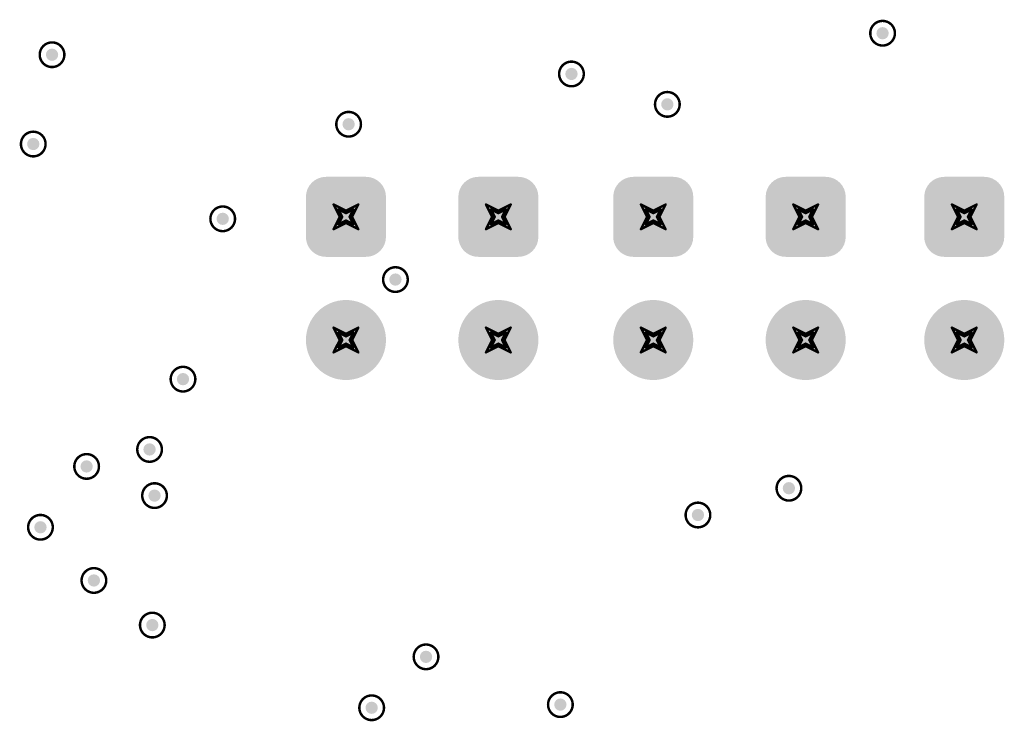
# Model space of a CAD drawing. Header units: inches. Extents: x -11.9 to 0, y -4.1 to 7.1.
# Tile 38 of 54: x -6.724 to -5.925, y 3.399 to 3.969. Entities that reach past the tile are written whole.
import ezdxf

# ---------------------------------------------------------------- set-up
doc = ezdxf.new("R2010")
doc.units = ezdxf.units.IN
doc.header["$MEASUREMENT"] = 0
for name, color, linetype in [('DrillDrawing', 1, 'Continuous'), ('MultiLayer', 9, 'Continuous'), ('PadHoleLayer', 156, 'Continuous'), ('ViaHoleLayer', 16, 'Continuous')]:
    doc.layers.add(name, color=color, linetype=linetype)

# ---------------------------------------------------------------- blocks, each defined once
blk = doc.blocks.new('WURTH_61300211121_51')
at = {"layer": 'MultiLayer'}
h = blk.add_hatch(color=9, dxfattribs=at)
edge = h.paths.add_edge_path()
edge.add_arc((-0.06624, 0.01624), 0.01624, 90, 180)
edge.add_line((-0.08248, 0.01624), (-0.08248, -0.01624))
edge.add_arc((-0.06624, -0.01624), 0.01624, 180, 270)
edge.add_line((-0.06624, -0.03248), (-0.03376, -0.03248))
edge.add_arc((-0.03376, -0.01624), 0.01624, 270, 360)
edge.add_line((-0.01752, -0.01624), (-0.01752, 0.01624))
edge.add_arc((-0.03376, 0.01624), 0.01624, 0, 90)
edge.add_line((-0.03376, 0.03248), (-0.06624, 0.03248))
h = blk.add_hatch(color=9, dxfattribs=at)
edge = h.paths.add_edge_path()
edge.add_arc((0.05, 0), 0.03248, 0, 360)
at = {"layer": 'PadHoleLayer'}
h = blk.add_hatch(color=156, dxfattribs=at)
edge = h.paths.add_edge_path()
edge.add_arc((-0.05, 0), 0.02264, 0, 360)
h = blk.add_hatch(color=156, dxfattribs=at)
edge = h.paths.add_edge_path()
edge.add_arc((0.05, 0), 0.02264, 0, 360)
blk = doc.blocks.new('WURTH_61300211121_52')
at = {"layer": 'MultiLayer'}
h = blk.add_hatch(color=9, dxfattribs=at)
edge = h.paths.add_edge_path()
edge.add_arc((-0.06624, 0.01624), 0.01624, 90, 180)
edge.add_line((-0.08248, 0.01624), (-0.08248, -0.01624))
edge.add_arc((-0.06624, -0.01624), 0.01624, 180, 270)
edge.add_line((-0.06624, -0.03248), (-0.03376, -0.03248))
edge.add_arc((-0.03376, -0.01624), 0.01624, 270, 360)
edge.add_line((-0.01752, -0.01624), (-0.01752, 0.01624))
edge.add_arc((-0.03376, 0.01624), 0.01624, 0, 90)
edge.add_line((-0.03376, 0.03248), (-0.06624, 0.03248))
h = blk.add_hatch(color=9, dxfattribs=at)
edge = h.paths.add_edge_path()
edge.add_arc((0.05, 0), 0.03248, 0, 360)
at = {"layer": 'PadHoleLayer'}
h = blk.add_hatch(color=156, dxfattribs=at)
edge = h.paths.add_edge_path()
edge.add_arc((-0.05, 0), 0.02264, 0, 360)
h = blk.add_hatch(color=156, dxfattribs=at)
edge = h.paths.add_edge_path()
edge.add_arc((0.05, 0), 0.02264, 0, 360)
blk = doc.blocks.new('WURTH_61300211121_53')
at = {"layer": 'MultiLayer'}
h = blk.add_hatch(color=9, dxfattribs=at)
edge = h.paths.add_edge_path()
edge.add_arc((-0.06624, 0.01624), 0.01624, 90, 180)
edge.add_line((-0.08248, 0.01624), (-0.08248, -0.01624))
edge.add_arc((-0.06624, -0.01624), 0.01624, 180, 270)
edge.add_line((-0.06624, -0.03248), (-0.03376, -0.03248))
edge.add_arc((-0.03376, -0.01624), 0.01624, 270, 360)
edge.add_line((-0.01752, -0.01624), (-0.01752, 0.01624))
edge.add_arc((-0.03376, 0.01624), 0.01624, 0, 90)
edge.add_line((-0.03376, 0.03248), (-0.06624, 0.03248))
h = blk.add_hatch(color=9, dxfattribs=at)
edge = h.paths.add_edge_path()
edge.add_arc((0.05, 0), 0.03248, 0, 360)
at = {"layer": 'PadHoleLayer'}
h = blk.add_hatch(color=156, dxfattribs=at)
edge = h.paths.add_edge_path()
edge.add_arc((-0.05, 0), 0.02264, 0, 360)
h = blk.add_hatch(color=156, dxfattribs=at)
edge = h.paths.add_edge_path()
edge.add_arc((0.05, 0), 0.02264, 0, 360)
blk = doc.blocks.new('WURTH_61300211121_54')
at = {"layer": 'MultiLayer'}
h = blk.add_hatch(color=9, dxfattribs=at)
edge = h.paths.add_edge_path()
edge.add_arc((-0.06624, 0.01624), 0.01624, 90, 180)
edge.add_line((-0.08248, 0.01624), (-0.08248, -0.01624))
edge.add_arc((-0.06624, -0.01624), 0.01624, 180, 270)
edge.add_line((-0.06624, -0.03248), (-0.03376, -0.03248))
edge.add_arc((-0.03376, -0.01624), 0.01624, 270, 360)
edge.add_line((-0.01752, -0.01624), (-0.01752, 0.01624))
edge.add_arc((-0.03376, 0.01624), 0.01624, 0, 90)
edge.add_line((-0.03376, 0.03248), (-0.06624, 0.03248))
h = blk.add_hatch(color=9, dxfattribs=at)
edge = h.paths.add_edge_path()
edge.add_arc((0.05, 0), 0.03248, 0, 360)
at = {"layer": 'PadHoleLayer'}
h = blk.add_hatch(color=156, dxfattribs=at)
edge = h.paths.add_edge_path()
edge.add_arc((-0.05, 0), 0.02264, 0, 360)
h = blk.add_hatch(color=156, dxfattribs=at)
edge = h.paths.add_edge_path()
edge.add_arc((0.05, 0), 0.02264, 0, 360)
blk = doc.blocks.new('WURTH_61300211121_55')
at = {"layer": 'MultiLayer'}
h = blk.add_hatch(color=9, dxfattribs=at)
edge = h.paths.add_edge_path()
edge.add_arc((-0.06624, 0.01624), 0.01624, 90, 180)
edge.add_line((-0.08248, 0.01624), (-0.08248, -0.01624))
edge.add_arc((-0.06624, -0.01624), 0.01624, 180, 270)
edge.add_line((-0.06624, -0.03248), (-0.03376, -0.03248))
edge.add_arc((-0.03376, -0.01624), 0.01624, 270, 360)
edge.add_line((-0.01752, -0.01624), (-0.01752, 0.01624))
edge.add_arc((-0.03376, 0.01624), 0.01624, 0, 90)
edge.add_line((-0.03376, 0.03248), (-0.06624, 0.03248))
h = blk.add_hatch(color=9, dxfattribs=at)
edge = h.paths.add_edge_path()
edge.add_arc((0.05, 0), 0.03248, 0, 360)
at = {"layer": 'PadHoleLayer'}
h = blk.add_hatch(color=156, dxfattribs=at)
edge = h.paths.add_edge_path()
edge.add_arc((-0.05, 0), 0.02264, 0, 360)
h = blk.add_hatch(color=156, dxfattribs=at)
edge = h.paths.add_edge_path()
edge.add_arc((0.05, 0), 0.02264, 0, 360)

msp = doc.modelspace()

# ---------------------------------------------------------------- hatches: boundary and pattern name
at = {"layer": 'ViaHoleLayer'}
h = msp.add_hatch(color=16, dxfattribs=at)
edge = h.paths.add_edge_path()
edge.add_arc((-6.02339, 3.95806), 0.005, 0, 360)
h = msp.add_hatch(color=16, dxfattribs=at)
edge = h.paths.add_edge_path()
edge.add_arc((-6.69734, 3.9406), 0.005, 0, 360)
h = msp.add_hatch(color=16, dxfattribs=at)
edge = h.paths.add_edge_path()
edge.add_arc((-6.27585, 3.925), 0.005, 0, 360)
h = msp.add_hatch(color=16, dxfattribs=at)
edge = h.paths.add_edge_path()
edge.add_arc((-6.19805, 3.90032), 0.005, 0, 360)
h = msp.add_hatch(color=16, dxfattribs=at)
edge = h.paths.add_edge_path()
edge.add_arc((-6.45669, 3.88417), 0.005, 0, 360)
h = msp.add_hatch(color=16, dxfattribs=at)
edge = h.paths.add_edge_path()
edge.add_arc((-6.7126, 3.86811), 0.005, 0, 360)
h = msp.add_hatch(color=16, dxfattribs=at)
edge = h.paths.add_edge_path()
edge.add_arc((-6.55885, 3.80739), 0.005, 0, 360)
h = msp.add_hatch(color=16, dxfattribs=at)
edge = h.paths.add_edge_path()
edge.add_arc((-6.41869, 3.75808), 0.005, 0, 360)
h = msp.add_hatch(color=16, dxfattribs=at)
edge = h.paths.add_edge_path()
edge.add_arc((-6.59108, 3.67722), 0.005, 0, 360)
h = msp.add_hatch(color=16, dxfattribs=at)
edge = h.paths.add_edge_path()
edge.add_arc((-6.61821, 3.62015), 0.005, 0, 360)
h = msp.add_hatch(color=16, dxfattribs=at)
edge = h.paths.add_edge_path()
edge.add_arc((-6.66929, 3.60636), 0.005, 0, 360)
h = msp.add_hatch(color=16, dxfattribs=at)
edge = h.paths.add_edge_path()
edge.add_arc((-6.61417, 3.58268), 0.005, 0, 360)
h = msp.add_hatch(color=16, dxfattribs=at)
edge = h.paths.add_edge_path()
edge.add_arc((-6.09941, 3.58866), 0.005, 0, 360)
h = msp.add_hatch(color=16, dxfattribs=at)
edge = h.paths.add_edge_path()
edge.add_arc((-6.17323, 3.56693), 0.005, 0, 360)
h = msp.add_hatch(color=16, dxfattribs=at)
edge = h.paths.add_edge_path()
edge.add_arc((-6.70674, 3.55697), 0.005, 0, 360)
h = msp.add_hatch(color=16, dxfattribs=at)
edge = h.paths.add_edge_path()
edge.add_arc((-6.66339, 3.51378), 0.005, 0, 360)
h = msp.add_hatch(color=16, dxfattribs=at)
edge = h.paths.add_edge_path()
edge.add_arc((-6.61598, 3.47757), 0.005, 0, 360)
h = msp.add_hatch(color=16, dxfattribs=at)
edge = h.paths.add_edge_path()
edge.add_arc((-6.39387, 3.45177), 0.005, 0, 360)
h = msp.add_hatch(color=16, dxfattribs=at)
edge = h.paths.add_edge_path()
edge.add_arc((-6.43799, 3.41043), 0.005, 0, 360)
h = msp.add_hatch(color=16, dxfattribs=at)
edge = h.paths.add_edge_path()
edge.add_arc((-6.28485, 3.413), 0.005, 0, 360)

# ---------------------------------------------------------------- linework, layer by layer
at = {"layer": 'DrillDrawing'}
for points, const_width in [([(-6.01339, 3.95806, 1), (-6.03339, 3.95806, 1)], 0.002), ([(-6.03389, 3.95806, 1), (-6.03289, 3.95806, 1)], 0.001), ([(-6.01389, 3.95806, 1), (-6.01289, 3.95806, 1)], 0.001), ([(-6.68734, 3.9406, 1), (-6.70734, 3.9406, 1)], 0.002), ([(-6.70784, 3.9406, 1), (-6.70684, 3.9406, 1)], 0.001), ([(-6.68784, 3.9406, 1), (-6.68684, 3.9406, 1)], 0.001), ([(-6.26585, 3.925, 1), (-6.28585, 3.925, 1)], 0.002), ([(-6.28635, 3.925, 1), (-6.28535, 3.925, 1)], 0.001), ([(-6.26635, 3.925, 1), (-6.26535, 3.925, 1)], 0.001), ([(-6.18805, 3.90032, 1), (-6.20805, 3.90032, 1)], 0.002), ([(-6.20855, 3.90032, 1), (-6.20755, 3.90032, 1)], 0.001), ([(-6.18855, 3.90032, 1), (-6.18755, 3.90032, 1)], 0.001), ([(-6.44669, 3.88417, 1), (-6.46669, 3.88417, 1)], 0.002), ([(-6.46719, 3.88417, 1), (-6.46619, 3.88417, 1)], 0.001), ([(-6.44719, 3.88417, 1), (-6.44619, 3.88417, 1)], 0.001), ([(-6.7026, 3.86811, 1), (-6.7226, 3.86811, 1)], 0.002), ([(-6.7231, 3.86811, 1), (-6.7221, 3.86811, 1)], 0.001), ([(-6.7031, 3.86811, 1), (-6.7021, 3.86811, 1)], 0.001), ([(-6.46935, 3.819, 1), (-6.46835, 3.819, 1)], 0.001), ([(-6.46935, 3.819, 1), (-6.46835, 3.819, 1)], 0.001), ([(-6.44935, 3.819, 1), (-6.44835, 3.819, 1)], 0.001), ([(-6.44935, 3.819, 1), (-6.44835, 3.819, 1)], 0.001), ([(-6.34567, 3.819, 1), (-6.34467, 3.819, 1)], 0.001), ([(-6.34567, 3.819, 1), (-6.34467, 3.819, 1)], 0.001), ([(-6.32567, 3.819, 1), (-6.32467, 3.819, 1)], 0.001), ([(-6.32567, 3.819, 1), (-6.32467, 3.819, 1)], 0.001), ([(-6.21998, 3.819, 1), (-6.21898, 3.819, 1)], 0.001), ([(-6.21998, 3.819, 1), (-6.21898, 3.819, 1)], 0.001), ([(-6.19998, 3.819, 1), (-6.19898, 3.819, 1)], 0.001), ([(-6.19998, 3.819, 1), (-6.19898, 3.819, 1)], 0.001), ([(-6.0963, 3.819, 1), (-6.0953, 3.819, 1)], 0.001), ([(-6.0963, 3.819, 1), (-6.0953, 3.819, 1)], 0.001), ([(-6.0763, 3.819, 1), (-6.0753, 3.819, 1)], 0.001), ([(-6.0763, 3.819, 1), (-6.0753, 3.819, 1)], 0.001), ([(-5.96761, 3.819, 1), (-5.96661, 3.819, 1)], 0.001), ([(-5.96761, 3.819, 1), (-5.96661, 3.819, 1)], 0.001), ([(-5.94761, 3.819, 1), (-5.94661, 3.819, 1)], 0.001), ([(-5.94761, 3.819, 1), (-5.94661, 3.819, 1)], 0.001), ([(-6.54885, 3.80739, 1), (-6.56885, 3.80739, 1)], 0.002), ([(-6.46535, 3.815, 1), (-6.46435, 3.815, 1)], 0.001), ([(-6.46535, 3.815, 1), (-6.46435, 3.815, 1)], 0.001), ([(-6.45935, 3.814, 1), (-6.45835, 3.814, 1)], 0.001), ([(-6.45935, 3.814, 1), (-6.45835, 3.814, 1)], 0.001), ([(-6.45935, 3.812, 1), (-6.45835, 3.812, 1)], 0.001), ([(-6.45935, 3.812, 1), (-6.45835, 3.812, 1)], 0.001), ([(-6.45335, 3.815, 1), (-6.45235, 3.815, 1)], 0.001), ([(-6.45335, 3.815, 1), (-6.45235, 3.815, 1)], 0.001), ([(-6.34167, 3.815, 1), (-6.34067, 3.815, 1)], 0.001), ([(-6.34167, 3.815, 1), (-6.34067, 3.815, 1)], 0.001), ([(-6.33567, 3.814, 1), (-6.33467, 3.814, 1)], 0.001), ([(-6.33567, 3.814, 1), (-6.33467, 3.814, 1)], 0.001), ([(-6.33567, 3.812, 1), (-6.33467, 3.812, 1)], 0.001), ([(-6.33567, 3.812, 1), (-6.33467, 3.812, 1)], 0.001), ([(-6.32967, 3.815, 1), (-6.32867, 3.815, 1)], 0.001), ([(-6.32967, 3.815, 1), (-6.32867, 3.815, 1)], 0.001), ([(-6.21598, 3.815, 1), (-6.21498, 3.815, 1)], 0.001), ([(-6.21598, 3.815, 1), (-6.21498, 3.815, 1)], 0.001), ([(-6.20998, 3.814, 1), (-6.20898, 3.814, 1)], 0.001), ([(-6.20998, 3.814, 1), (-6.20898, 3.814, 1)], 0.001), ([(-6.20998, 3.812, 1), (-6.20898, 3.812, 1)], 0.001), ([(-6.20998, 3.812, 1), (-6.20898, 3.812, 1)], 0.001), ([(-6.20398, 3.815, 1), (-6.20298, 3.815, 1)], 0.001), ([(-6.20398, 3.815, 1), (-6.20298, 3.815, 1)], 0.001), ([(-6.0923, 3.815, 1), (-6.0913, 3.815, 1)], 0.001), ([(-6.0923, 3.815, 1), (-6.0913, 3.815, 1)], 0.001), ([(-6.0863, 3.814, 1), (-6.0853, 3.814, 1)], 0.001), ([(-6.0863, 3.814, 1), (-6.0853, 3.814, 1)], 0.001), ([(-6.0863, 3.812, 1), (-6.0853, 3.812, 1)], 0.001), ([(-6.0863, 3.812, 1), (-6.0853, 3.812, 1)], 0.001), ([(-6.0803, 3.815, 1), (-6.0793, 3.815, 1)], 0.001), ([(-6.0803, 3.815, 1), (-6.0793, 3.815, 1)], 0.001), ([(-5.96361, 3.815, 1), (-5.96261, 3.815, 1)], 0.001), ([(-5.96361, 3.815, 1), (-5.96261, 3.815, 1)], 0.001), ([(-5.95761, 3.814, 1), (-5.95661, 3.814, 1)], 0.001), ([(-5.95761, 3.814, 1), (-5.95661, 3.814, 1)], 0.001), ([(-5.95761, 3.812, 1), (-5.95661, 3.812, 1)], 0.001), ([(-5.95761, 3.812, 1), (-5.95661, 3.812, 1)], 0.001), ([(-5.95161, 3.815, 1), (-5.95061, 3.815, 1)], 0.001), ([(-5.95161, 3.815, 1), (-5.95061, 3.815, 1)], 0.001), ([(-6.56935, 3.80739, 1), (-6.56835, 3.80739, 1)], 0.001), ([(-6.54935, 3.80739, 1), (-6.54835, 3.80739, 1)], 0.001), ([(-6.46535, 3.803, 1), (-6.46435, 3.803, 1)], 0.001), ([(-6.46535, 3.803, 1), (-6.46435, 3.803, 1)], 0.001), ([(-6.46435, 3.809, 1), (-6.46335, 3.809, 1)], 0.001), ([(-6.46435, 3.809, 1), (-6.46335, 3.809, 1)], 0.001), ([(-6.46235, 3.809, 1), (-6.46135, 3.809, 1)], 0.001), ([(-6.46235, 3.809, 1), (-6.46135, 3.809, 1)], 0.001), ([(-6.45935, 3.806, 1), (-6.45835, 3.806, 1)], 0.001), ([(-6.45935, 3.806, 1), (-6.45835, 3.806, 1)], 0.001), ([(-6.45935, 3.804, 1), (-6.45835, 3.804, 1)], 0.001), ([(-6.45935, 3.804, 1), (-6.45835, 3.804, 1)], 0.001), ([(-6.45635, 3.809, 1), (-6.45535, 3.809, 1)], 0.001), ([(-6.45635, 3.809, 1), (-6.45535, 3.809, 1)], 0.001), ([(-6.45435, 3.809, 1), (-6.45335, 3.809, 1)], 0.001), ([(-6.45435, 3.809, 1), (-6.45335, 3.809, 1)], 0.001), ([(-6.45335, 3.803, 1), (-6.45235, 3.803, 1)], 0.001), ([(-6.45335, 3.803, 1), (-6.45235, 3.803, 1)], 0.001), ([(-6.34167, 3.803, 1), (-6.34067, 3.803, 1)], 0.001), ([(-6.34167, 3.803, 1), (-6.34067, 3.803, 1)], 0.001), ([(-6.34067, 3.809, 1), (-6.33967, 3.809, 1)], 0.001), ([(-6.34067, 3.809, 1), (-6.33967, 3.809, 1)], 0.001), ([(-6.33867, 3.809, 1), (-6.33767, 3.809, 1)], 0.001), ([(-6.33867, 3.809, 1), (-6.33767, 3.809, 1)], 0.001), ([(-6.33567, 3.806, 1), (-6.33467, 3.806, 1)], 0.001), ([(-6.33567, 3.806, 1), (-6.33467, 3.806, 1)], 0.001), ([(-6.33567, 3.804, 1), (-6.33467, 3.804, 1)], 0.001), ([(-6.33567, 3.804, 1), (-6.33467, 3.804, 1)], 0.001), ([(-6.33267, 3.809, 1), (-6.33167, 3.809, 1)], 0.001), ([(-6.33267, 3.809, 1), (-6.33167, 3.809, 1)], 0.001), ([(-6.33067, 3.809, 1), (-6.32967, 3.809, 1)], 0.001), ([(-6.33067, 3.809, 1), (-6.32967, 3.809, 1)], 0.001), ([(-6.32967, 3.803, 1), (-6.32867, 3.803, 1)], 0.001), ([(-6.32967, 3.803, 1), (-6.32867, 3.803, 1)], 0.001), ([(-6.21598, 3.803, 1), (-6.21498, 3.803, 1)], 0.001), ([(-6.21598, 3.803, 1), (-6.21498, 3.803, 1)], 0.001), ([(-6.21498, 3.809, 1), (-6.21398, 3.809, 1)], 0.001), ([(-6.21498, 3.809, 1), (-6.21398, 3.809, 1)], 0.001), ([(-6.21298, 3.809, 1), (-6.21198, 3.809, 1)], 0.001), ([(-6.21298, 3.809, 1), (-6.21198, 3.809, 1)], 0.001), ([(-6.20998, 3.806, 1), (-6.20898, 3.806, 1)], 0.001), ([(-6.20998, 3.806, 1), (-6.20898, 3.806, 1)], 0.001), ([(-6.20998, 3.804, 1), (-6.20898, 3.804, 1)], 0.001), ([(-6.20998, 3.804, 1), (-6.20898, 3.804, 1)], 0.001), ([(-6.20698, 3.809, 1), (-6.20598, 3.809, 1)], 0.001), ([(-6.20698, 3.809, 1), (-6.20598, 3.809, 1)], 0.001), ([(-6.20498, 3.809, 1), (-6.20398, 3.809, 1)], 0.001), ([(-6.20498, 3.809, 1), (-6.20398, 3.809, 1)], 0.001), ([(-6.20398, 3.803, 1), (-6.20298, 3.803, 1)], 0.001), ([(-6.20398, 3.803, 1), (-6.20298, 3.803, 1)], 0.001), ([(-6.0923, 3.803, 1), (-6.0913, 3.803, 1)], 0.001), ([(-6.0923, 3.803, 1), (-6.0913, 3.803, 1)], 0.001), ([(-6.0913, 3.809, 1), (-6.0903, 3.809, 1)], 0.001), ([(-6.0913, 3.809, 1), (-6.0903, 3.809, 1)], 0.001), ([(-6.0893, 3.809, 1), (-6.0883, 3.809, 1)], 0.001), ([(-6.0893, 3.809, 1), (-6.0883, 3.809, 1)], 0.001), ([(-6.0863, 3.806, 1), (-6.0853, 3.806, 1)], 0.001), ([(-6.0863, 3.806, 1), (-6.0853, 3.806, 1)], 0.001), ([(-6.0863, 3.804, 1), (-6.0853, 3.804, 1)], 0.001), ([(-6.0863, 3.804, 1), (-6.0853, 3.804, 1)], 0.001), ([(-6.0833, 3.809, 1), (-6.0823, 3.809, 1)], 0.001), ([(-6.0833, 3.809, 1), (-6.0823, 3.809, 1)], 0.001), ([(-6.0813, 3.809, 1), (-6.0803, 3.809, 1)], 0.001), ([(-6.0813, 3.809, 1), (-6.0803, 3.809, 1)], 0.001), ([(-6.0803, 3.803, 1), (-6.0793, 3.803, 1)], 0.001), ([(-6.0803, 3.803, 1), (-6.0793, 3.803, 1)], 0.001), ([(-5.96361, 3.803, 1), (-5.96261, 3.803, 1)], 0.001), ([(-5.96361, 3.803, 1), (-5.96261, 3.803, 1)], 0.001), ([(-5.96261, 3.809, 1), (-5.96161, 3.809, 1)], 0.001), ([(-5.96261, 3.809, 1), (-5.96161, 3.809, 1)], 0.001), ([(-5.96061, 3.809, 1), (-5.95961, 3.809, 1)], 0.001), ([(-5.96061, 3.809, 1), (-5.95961, 3.809, 1)], 0.001), ([(-5.95761, 3.806, 1), (-5.95661, 3.806, 1)], 0.001), ([(-5.95761, 3.806, 1), (-5.95661, 3.806, 1)], 0.001), ([(-5.95761, 3.804, 1), (-5.95661, 3.804, 1)], 0.001), ([(-5.95761, 3.804, 1), (-5.95661, 3.804, 1)], 0.001), ([(-5.95461, 3.809, 1), (-5.95361, 3.809, 1)], 0.001), ([(-5.95461, 3.809, 1), (-5.95361, 3.809, 1)], 0.001), ([(-5.95261, 3.809, 1), (-5.95161, 3.809, 1)], 0.001), ([(-5.95261, 3.809, 1), (-5.95161, 3.809, 1)], 0.001), ([(-5.95161, 3.803, 1), (-5.95061, 3.803, 1)], 0.001), ([(-5.95161, 3.803, 1), (-5.95061, 3.803, 1)], 0.001), ([(-6.46935, 3.799, 1), (-6.46835, 3.799, 1)], 0.001), ([(-6.46935, 3.799, 1), (-6.46835, 3.799, 1)], 0.001), ([(-6.44935, 3.799, 1), (-6.44835, 3.799, 1)], 0.001), ([(-6.44935, 3.799, 1), (-6.44835, 3.799, 1)], 0.001), ([(-6.34567, 3.799, 1), (-6.34467, 3.799, 1)], 0.001), ([(-6.34567, 3.799, 1), (-6.34467, 3.799, 1)], 0.001), ([(-6.32567, 3.799, 1), (-6.32467, 3.799, 1)], 0.001), ([(-6.32567, 3.799, 1), (-6.32467, 3.799, 1)], 0.001), ([(-6.21998, 3.799, 1), (-6.21898, 3.799, 1)], 0.001), ([(-6.21998, 3.799, 1), (-6.21898, 3.799, 1)], 0.001), ([(-6.19998, 3.799, 1), (-6.19898, 3.799, 1)], 0.001), ([(-6.19998, 3.799, 1), (-6.19898, 3.799, 1)], 0.001), ([(-6.0963, 3.799, 1), (-6.0953, 3.799, 1)], 0.001), ([(-6.0963, 3.799, 1), (-6.0953, 3.799, 1)], 0.001), ([(-6.0763, 3.799, 1), (-6.0753, 3.799, 1)], 0.001), ([(-6.0763, 3.799, 1), (-6.0753, 3.799, 1)], 0.001), ([(-5.96761, 3.799, 1), (-5.96661, 3.799, 1)], 0.001), ([(-5.96761, 3.799, 1), (-5.96661, 3.799, 1)], 0.001), ([(-5.94761, 3.799, 1), (-5.94661, 3.799, 1)], 0.001), ([(-5.94761, 3.799, 1), (-5.94661, 3.799, 1)], 0.001), ([(-6.40869, 3.75808, 1), (-6.42869, 3.75808, 1)], 0.002), ([(-6.42919, 3.75808, 1), (-6.42819, 3.75808, 1)], 0.001), ([(-6.40919, 3.75808, 1), (-6.40819, 3.75808, 1)], 0.001), ([(-6.46935, 3.719, 1), (-6.46835, 3.719, 1)], 0.001), ([(-6.46935, 3.719, 1), (-6.46835, 3.719, 1)], 0.001), ([(-6.46535, 3.715, 1), (-6.46435, 3.715, 1)], 0.001), ([(-6.46535, 3.715, 1), (-6.46435, 3.715, 1)], 0.001), ([(-6.45335, 3.715, 1), (-6.45235, 3.715, 1)], 0.001), ([(-6.45335, 3.715, 1), (-6.45235, 3.715, 1)], 0.001), ([(-6.44935, 3.719, 1), (-6.44835, 3.719, 1)], 0.001), ([(-6.44935, 3.719, 1), (-6.44835, 3.719, 1)], 0.001), ([(-6.34567, 3.719, 1), (-6.34467, 3.719, 1)], 0.001), ([(-6.34567, 3.719, 1), (-6.34467, 3.719, 1)], 0.001), ([(-6.34167, 3.715, 1), (-6.34067, 3.715, 1)], 0.001), ([(-6.34167, 3.715, 1), (-6.34067, 3.715, 1)], 0.001), ([(-6.32967, 3.715, 1), (-6.32867, 3.715, 1)], 0.001), ([(-6.32967, 3.715, 1), (-6.32867, 3.715, 1)], 0.001), ([(-6.32567, 3.719, 1), (-6.32467, 3.719, 1)], 0.001), ([(-6.32567, 3.719, 1), (-6.32467, 3.719, 1)], 0.001), ([(-6.21998, 3.719, 1), (-6.21898, 3.719, 1)], 0.001), ([(-6.21998, 3.719, 1), (-6.21898, 3.719, 1)], 0.001), ([(-6.21598, 3.715, 1), (-6.21498, 3.715, 1)], 0.001), ([(-6.21598, 3.715, 1), (-6.21498, 3.715, 1)], 0.001), ([(-6.20398, 3.715, 1), (-6.20298, 3.715, 1)], 0.001), ([(-6.20398, 3.715, 1), (-6.20298, 3.715, 1)], 0.001), ([(-6.19998, 3.719, 1), (-6.19898, 3.719, 1)], 0.001), ([(-6.19998, 3.719, 1), (-6.19898, 3.719, 1)], 0.001), ([(-6.0963, 3.719, 1), (-6.0953, 3.719, 1)], 0.001), ([(-6.0963, 3.719, 1), (-6.0953, 3.719, 1)], 0.001), ([(-6.0923, 3.715, 1), (-6.0913, 3.715, 1)], 0.001), ([(-6.0923, 3.715, 1), (-6.0913, 3.715, 1)], 0.001), ([(-6.0803, 3.715, 1), (-6.0793, 3.715, 1)], 0.001), ([(-6.0803, 3.715, 1), (-6.0793, 3.715, 1)], 0.001), ([(-6.0763, 3.719, 1), (-6.0753, 3.719, 1)], 0.001), ([(-6.0763, 3.719, 1), (-6.0753, 3.719, 1)], 0.001), ([(-5.96761, 3.719, 1), (-5.96661, 3.719, 1)], 0.001), ([(-5.96761, 3.719, 1), (-5.96661, 3.719, 1)], 0.001), ([(-5.96361, 3.715, 1), (-5.96261, 3.715, 1)], 0.001), ([(-5.96361, 3.715, 1), (-5.96261, 3.715, 1)], 0.001), ([(-5.95161, 3.715, 1), (-5.95061, 3.715, 1)], 0.001), ([(-5.95161, 3.715, 1), (-5.95061, 3.715, 1)], 0.001), ([(-5.94761, 3.719, 1), (-5.94661, 3.719, 1)], 0.001), ([(-5.94761, 3.719, 1), (-5.94661, 3.719, 1)], 0.001), ([(-6.46435, 3.709, 1), (-6.46335, 3.709, 1)], 0.001), ([(-6.46435, 3.709, 1), (-6.46335, 3.709, 1)], 0.001), ([(-6.46235, 3.709, 1), (-6.46135, 3.709, 1)], 0.001), ([(-6.46235, 3.709, 1), (-6.46135, 3.709, 1)], 0.001), ([(-6.45935, 3.714, 1), (-6.45835, 3.714, 1)], 0.001), ([(-6.45935, 3.714, 1), (-6.45835, 3.714, 1)], 0.001), ([(-6.45935, 3.712, 1), (-6.45835, 3.712, 1)], 0.001), ([(-6.45935, 3.712, 1), (-6.45835, 3.712, 1)], 0.001), ([(-6.45635, 3.709, 1), (-6.45535, 3.709, 1)], 0.001), ([(-6.45635, 3.709, 1), (-6.45535, 3.709, 1)], 0.001), ([(-6.45435, 3.709, 1), (-6.45335, 3.709, 1)], 0.001), ([(-6.45435, 3.709, 1), (-6.45335, 3.709, 1)], 0.001), ([(-6.34067, 3.709, 1), (-6.33967, 3.709, 1)], 0.001), ([(-6.34067, 3.709, 1), (-6.33967, 3.709, 1)], 0.001), ([(-6.33867, 3.709, 1), (-6.33767, 3.709, 1)], 0.001), ([(-6.33867, 3.709, 1), (-6.33767, 3.709, 1)], 0.001), ([(-6.33567, 3.714, 1), (-6.33467, 3.714, 1)], 0.001), ([(-6.33567, 3.714, 1), (-6.33467, 3.714, 1)], 0.001), ([(-6.33567, 3.712, 1), (-6.33467, 3.712, 1)], 0.001), ([(-6.33567, 3.712, 1), (-6.33467, 3.712, 1)], 0.001), ([(-6.33267, 3.709, 1), (-6.33167, 3.709, 1)], 0.001), ([(-6.33267, 3.709, 1), (-6.33167, 3.709, 1)], 0.001), ([(-6.33067, 3.709, 1), (-6.32967, 3.709, 1)], 0.001), ([(-6.33067, 3.709, 1), (-6.32967, 3.709, 1)], 0.001), ([(-6.21498, 3.709, 1), (-6.21398, 3.709, 1)], 0.001), ([(-6.21498, 3.709, 1), (-6.21398, 3.709, 1)], 0.001), ([(-6.21298, 3.709, 1), (-6.21198, 3.709, 1)], 0.001), ([(-6.21298, 3.709, 1), (-6.21198, 3.709, 1)], 0.001), ([(-6.20998, 3.714, 1), (-6.20898, 3.714, 1)], 0.001), ([(-6.20998, 3.714, 1), (-6.20898, 3.714, 1)], 0.001), ([(-6.20998, 3.712, 1), (-6.20898, 3.712, 1)], 0.001), ([(-6.20998, 3.712, 1), (-6.20898, 3.712, 1)], 0.001), ([(-6.20698, 3.709, 1), (-6.20598, 3.709, 1)], 0.001), ([(-6.20698, 3.709, 1), (-6.20598, 3.709, 1)], 0.001), ([(-6.20498, 3.709, 1), (-6.20398, 3.709, 1)], 0.001), ([(-6.20498, 3.709, 1), (-6.20398, 3.709, 1)], 0.001), ([(-6.0913, 3.709, 1), (-6.0903, 3.709, 1)], 0.001), ([(-6.0913, 3.709, 1), (-6.0903, 3.709, 1)], 0.001), ([(-6.0893, 3.709, 1), (-6.0883, 3.709, 1)], 0.001), ([(-6.0893, 3.709, 1), (-6.0883, 3.709, 1)], 0.001), ([(-6.0863, 3.714, 1), (-6.0853, 3.714, 1)], 0.001), ([(-6.0863, 3.714, 1), (-6.0853, 3.714, 1)], 0.001), ([(-6.0863, 3.712, 1), (-6.0853, 3.712, 1)], 0.001), ([(-6.0863, 3.712, 1), (-6.0853, 3.712, 1)], 0.001), ([(-6.0833, 3.709, 1), (-6.0823, 3.709, 1)], 0.001), ([(-6.0833, 3.709, 1), (-6.0823, 3.709, 1)], 0.001), ([(-6.0813, 3.709, 1), (-6.0803, 3.709, 1)], 0.001), ([(-6.0813, 3.709, 1), (-6.0803, 3.709, 1)], 0.001), ([(-5.96261, 3.709, 1), (-5.96161, 3.709, 1)], 0.001), ([(-5.96261, 3.709, 1), (-5.96161, 3.709, 1)], 0.001), ([(-5.96061, 3.709, 1), (-5.95961, 3.709, 1)], 0.001), ([(-5.96061, 3.709, 1), (-5.95961, 3.709, 1)], 0.001), ([(-5.95761, 3.714, 1), (-5.95661, 3.714, 1)], 0.001), ([(-5.95761, 3.714, 1), (-5.95661, 3.714, 1)], 0.001), ([(-5.95761, 3.712, 1), (-5.95661, 3.712, 1)], 0.001), ([(-5.95761, 3.712, 1), (-5.95661, 3.712, 1)], 0.001), ([(-5.95461, 3.709, 1), (-5.95361, 3.709, 1)], 0.001), ([(-5.95461, 3.709, 1), (-5.95361, 3.709, 1)], 0.001), ([(-5.95261, 3.709, 1), (-5.95161, 3.709, 1)], 0.001), ([(-5.95261, 3.709, 1), (-5.95161, 3.709, 1)], 0.001), ([(-6.46935, 3.699, 1), (-6.46835, 3.699, 1)], 0.001), ([(-6.46935, 3.699, 1), (-6.46835, 3.699, 1)], 0.001), ([(-6.46535, 3.703, 1), (-6.46435, 3.703, 1)], 0.001), ([(-6.46535, 3.703, 1), (-6.46435, 3.703, 1)], 0.001), ([(-6.45935, 3.706, 1), (-6.45835, 3.706, 1)], 0.001), ([(-6.45935, 3.706, 1), (-6.45835, 3.706, 1)], 0.001), ([(-6.45935, 3.704, 1), (-6.45835, 3.704, 1)], 0.001), ([(-6.45935, 3.704, 1), (-6.45835, 3.704, 1)], 0.001), ([(-6.45335, 3.703, 1), (-6.45235, 3.703, 1)], 0.001), ([(-6.45335, 3.703, 1), (-6.45235, 3.703, 1)], 0.001), ([(-6.44935, 3.699, 1), (-6.44835, 3.699, 1)], 0.001), ([(-6.44935, 3.699, 1), (-6.44835, 3.699, 1)], 0.001), ([(-6.34567, 3.699, 1), (-6.34467, 3.699, 1)], 0.001), ([(-6.34567, 3.699, 1), (-6.34467, 3.699, 1)], 0.001), ([(-6.34167, 3.703, 1), (-6.34067, 3.703, 1)], 0.001), ([(-6.34167, 3.703, 1), (-6.34067, 3.703, 1)], 0.001), ([(-6.33567, 3.706, 1), (-6.33467, 3.706, 1)], 0.001), ([(-6.33567, 3.706, 1), (-6.33467, 3.706, 1)], 0.001), ([(-6.33567, 3.704, 1), (-6.33467, 3.704, 1)], 0.001), ([(-6.33567, 3.704, 1), (-6.33467, 3.704, 1)], 0.001), ([(-6.32967, 3.703, 1), (-6.32867, 3.703, 1)], 0.001), ([(-6.32967, 3.703, 1), (-6.32867, 3.703, 1)], 0.001), ([(-6.32567, 3.699, 1), (-6.32467, 3.699, 1)], 0.001), ([(-6.32567, 3.699, 1), (-6.32467, 3.699, 1)], 0.001), ([(-6.21998, 3.699, 1), (-6.21898, 3.699, 1)], 0.001), ([(-6.21998, 3.699, 1), (-6.21898, 3.699, 1)], 0.001), ([(-6.21598, 3.703, 1), (-6.21498, 3.703, 1)], 0.001), ([(-6.21598, 3.703, 1), (-6.21498, 3.703, 1)], 0.001), ([(-6.20998, 3.706, 1), (-6.20898, 3.706, 1)], 0.001), ([(-6.20998, 3.706, 1), (-6.20898, 3.706, 1)], 0.001), ([(-6.20998, 3.704, 1), (-6.20898, 3.704, 1)], 0.001), ([(-6.20998, 3.704, 1), (-6.20898, 3.704, 1)], 0.001), ([(-6.20398, 3.703, 1), (-6.20298, 3.703, 1)], 0.001), ([(-6.20398, 3.703, 1), (-6.20298, 3.703, 1)], 0.001), ([(-6.19998, 3.699, 1), (-6.19898, 3.699, 1)], 0.001), ([(-6.19998, 3.699, 1), (-6.19898, 3.699, 1)], 0.001), ([(-6.0963, 3.699, 1), (-6.0953, 3.699, 1)], 0.001), ([(-6.0963, 3.699, 1), (-6.0953, 3.699, 1)], 0.001), ([(-6.0923, 3.703, 1), (-6.0913, 3.703, 1)], 0.001), ([(-6.0923, 3.703, 1), (-6.0913, 3.703, 1)], 0.001), ([(-6.0863, 3.706, 1), (-6.0853, 3.706, 1)], 0.001), ([(-6.0863, 3.706, 1), (-6.0853, 3.706, 1)], 0.001), ([(-6.0863, 3.704, 1), (-6.0853, 3.704, 1)], 0.001), ([(-6.0863, 3.704, 1), (-6.0853, 3.704, 1)], 0.001), ([(-6.0803, 3.703, 1), (-6.0793, 3.703, 1)], 0.001), ([(-6.0803, 3.703, 1), (-6.0793, 3.703, 1)], 0.001), ([(-6.0763, 3.699, 1), (-6.0753, 3.699, 1)], 0.001), ([(-6.0763, 3.699, 1), (-6.0753, 3.699, 1)], 0.001), ([(-5.96761, 3.699, 1), (-5.96661, 3.699, 1)], 0.001), ([(-5.96761, 3.699, 1), (-5.96661, 3.699, 1)], 0.001), ([(-5.96361, 3.703, 1), (-5.96261, 3.703, 1)], 0.001), ([(-5.96361, 3.703, 1), (-5.96261, 3.703, 1)], 0.001), ([(-5.95761, 3.706, 1), (-5.95661, 3.706, 1)], 0.001), ([(-5.95761, 3.706, 1), (-5.95661, 3.706, 1)], 0.001), ([(-5.95761, 3.704, 1), (-5.95661, 3.704, 1)], 0.001), ([(-5.95761, 3.704, 1), (-5.95661, 3.704, 1)], 0.001), ([(-5.95161, 3.703, 1), (-5.95061, 3.703, 1)], 0.001), ([(-5.95161, 3.703, 1), (-5.95061, 3.703, 1)], 0.001), ([(-5.94761, 3.699, 1), (-5.94661, 3.699, 1)], 0.001), ([(-5.94761, 3.699, 1), (-5.94661, 3.699, 1)], 0.001), ([(-6.58108, 3.67722, 1), (-6.60108, 3.67722, 1)], 0.002), ([(-6.60158, 3.67722, 1), (-6.60058, 3.67722, 1)], 0.001), ([(-6.58158, 3.67722, 1), (-6.58058, 3.67722, 1)], 0.001), ([(-6.60821, 3.62015, 1), (-6.62821, 3.62015, 1)], 0.002), ([(-6.62871, 3.62015, 1), (-6.62771, 3.62015, 1)], 0.001), ([(-6.60871, 3.62015, 1), (-6.60771, 3.62015, 1)], 0.001), ([(-6.65929, 3.60636, 1), (-6.67929, 3.60636, 1)], 0.002), ([(-6.67979, 3.60636, 1), (-6.67879, 3.60636, 1)], 0.001), ([(-6.65979, 3.60636, 1), (-6.65879, 3.60636, 1)], 0.001), ([(-6.08941, 3.58866, 1), (-6.10941, 3.58866, 1)], 0.002), ([(-6.60417, 3.58268, 1), (-6.62417, 3.58268, 1)], 0.002), ([(-6.10991, 3.58866, 1), (-6.10891, 3.58866, 1)], 0.001), ([(-6.08991, 3.58866, 1), (-6.08891, 3.58866, 1)], 0.001), ([(-6.62467, 3.58268, 1), (-6.62367, 3.58268, 1)], 0.001), ([(-6.60467, 3.58268, 1), (-6.60367, 3.58268, 1)], 0.001), ([(-6.16323, 3.56693, 1), (-6.18323, 3.56693, 1)], 0.002), ([(-6.69674, 3.55697, 1), (-6.71674, 3.55697, 1)], 0.002), ([(-6.18373, 3.56693, 1), (-6.18273, 3.56693, 1)], 0.001), ([(-6.16373, 3.56693, 1), (-6.16273, 3.56693, 1)], 0.001), ([(-6.71724, 3.55697, 1), (-6.71624, 3.55697, 1)], 0.001), ([(-6.69724, 3.55697, 1), (-6.69624, 3.55697, 1)], 0.001), ([(-6.65339, 3.51378, 1), (-6.67339, 3.51378, 1)], 0.002), ([(-6.67389, 3.51378, 1), (-6.67289, 3.51378, 1)], 0.001), ([(-6.65389, 3.51378, 1), (-6.65289, 3.51378, 1)], 0.001), ([(-6.60598, 3.47757, 1), (-6.62598, 3.47757, 1)], 0.002), ([(-6.62648, 3.47757, 1), (-6.62548, 3.47757, 1)], 0.001), ([(-6.60648, 3.47757, 1), (-6.60548, 3.47757, 1)], 0.001), ([(-6.38387, 3.45177, 1), (-6.40387, 3.45177, 1)], 0.002), ([(-6.40437, 3.45177, 1), (-6.40337, 3.45177, 1)], 0.001), ([(-6.38437, 3.45177, 1), (-6.38337, 3.45177, 1)], 0.001), ([(-6.42799, 3.41043, 1), (-6.44799, 3.41043, 1)], 0.002), ([(-6.27485, 3.413, 1), (-6.29485, 3.413, 1)], 0.002), ([(-6.29535, 3.413, 1), (-6.29435, 3.413, 1)], 0.001), ([(-6.27535, 3.413, 1), (-6.27435, 3.413, 1)], 0.001), ([(-6.44849, 3.41043, 1), (-6.44749, 3.41043, 1)], 0.001), ([(-6.42849, 3.41043, 1), (-6.42749, 3.41043, 1)], 0.001)]:
    msp.add_lwpolyline(points, format="xyb", close=True, dxfattribs=dict(at, const_width=const_width))
at = {"layer": 'DrillDrawing', "const_width": 0.002}
for points in [[(-6.46885, 3.819), (-6.45885, 3.814)], [(-6.46885, 3.819), (-6.46385, 3.809)], [(-6.45885, 3.814), (-6.44885, 3.819)], [(-6.45385, 3.809), (-6.44885, 3.819)], [(-6.34517, 3.819), (-6.33517, 3.814)], [(-6.34517, 3.819), (-6.34017, 3.809)], [(-6.33517, 3.814), (-6.32517, 3.819)], [(-6.33017, 3.809), (-6.32517, 3.819)], [(-6.21948, 3.819), (-6.20948, 3.814)], [(-6.21948, 3.819), (-6.21448, 3.809)], [(-6.20948, 3.814), (-6.19948, 3.819)], [(-6.20448, 3.809), (-6.19948, 3.819)], [(-6.0958, 3.819), (-6.0858, 3.814)], [(-6.0958, 3.819), (-6.0908, 3.809)], [(-6.0858, 3.814), (-6.0758, 3.819)], [(-6.0808, 3.809), (-6.0758, 3.819)], [(-5.96711, 3.819), (-5.95711, 3.814)], [(-5.96711, 3.819), (-5.96211, 3.809)], [(-5.95711, 3.814), (-5.94711, 3.819)], [(-5.95211, 3.809), (-5.94711, 3.819)], [(-6.46485, 3.815), (-6.45885, 3.812)], [(-6.46485, 3.815), (-6.46185, 3.809)], [(-6.45885, 3.812), (-6.45285, 3.815)], [(-6.45585, 3.809), (-6.45285, 3.815)], [(-6.34117, 3.815), (-6.33517, 3.812)], [(-6.34117, 3.815), (-6.33817, 3.809)], [(-6.33517, 3.812), (-6.32917, 3.815)], [(-6.33217, 3.809), (-6.32917, 3.815)], [(-6.21548, 3.815), (-6.20948, 3.812)], [(-6.21548, 3.815), (-6.21248, 3.809)], [(-6.20948, 3.812), (-6.20348, 3.815)], [(-6.20648, 3.809), (-6.20348, 3.815)], [(-6.0918, 3.815), (-6.0858, 3.812)], [(-6.0918, 3.815), (-6.0888, 3.809)], [(-6.0858, 3.812), (-6.0798, 3.815)], [(-6.0828, 3.809), (-6.0798, 3.815)], [(-5.96311, 3.815), (-5.95711, 3.812)], [(-5.96311, 3.815), (-5.96011, 3.809)], [(-5.95711, 3.812), (-5.95111, 3.815)], [(-5.95411, 3.809), (-5.95111, 3.815)], [(-6.46885, 3.799), (-6.46385, 3.809)], [(-6.46885, 3.799), (-6.45885, 3.804)], [(-6.46485, 3.803), (-6.46185, 3.809)], [(-6.46485, 3.803), (-6.45885, 3.806)], [(-6.45885, 3.806), (-6.45285, 3.803)], [(-6.45885, 3.804), (-6.44885, 3.799)], [(-6.45585, 3.809), (-6.45285, 3.803)], [(-6.45385, 3.809), (-6.44885, 3.799)], [(-6.34517, 3.799), (-6.34017, 3.809)], [(-6.34517, 3.799), (-6.33517, 3.804)], [(-6.34117, 3.803), (-6.33817, 3.809)], [(-6.34117, 3.803), (-6.33517, 3.806)], [(-6.33517, 3.806), (-6.32917, 3.803)], [(-6.33517, 3.804), (-6.32517, 3.799)], [(-6.33217, 3.809), (-6.32917, 3.803)], [(-6.33017, 3.809), (-6.32517, 3.799)], [(-6.21948, 3.799), (-6.21448, 3.809)], [(-6.21948, 3.799), (-6.20948, 3.804)], [(-6.21548, 3.803), (-6.21248, 3.809)], [(-6.21548, 3.803), (-6.20948, 3.806)], [(-6.20948, 3.806), (-6.20348, 3.803)], [(-6.20948, 3.804), (-6.19948, 3.799)], [(-6.20648, 3.809), (-6.20348, 3.803)], [(-6.20448, 3.809), (-6.19948, 3.799)], [(-6.0958, 3.799), (-6.0908, 3.809)], [(-6.0958, 3.799), (-6.0858, 3.804)], [(-6.0918, 3.803), (-6.0888, 3.809)], [(-6.0918, 3.803), (-6.0858, 3.806)], [(-6.0858, 3.806), (-6.0798, 3.803)], [(-6.0858, 3.804), (-6.0758, 3.799)], [(-6.0828, 3.809), (-6.0798, 3.803)], [(-6.0808, 3.809), (-6.0758, 3.799)], [(-5.96711, 3.799), (-5.96211, 3.809)], [(-5.96711, 3.799), (-5.95711, 3.804)], [(-5.96311, 3.803), (-5.96011, 3.809)], [(-5.96311, 3.803), (-5.95711, 3.806)], [(-5.95711, 3.806), (-5.95111, 3.803)], [(-5.95711, 3.804), (-5.94711, 3.799)], [(-5.95411, 3.809), (-5.95111, 3.803)], [(-5.95211, 3.809), (-5.94711, 3.799)], [(-6.46885, 3.719), (-6.45885, 3.714)], [(-6.46885, 3.719), (-6.46385, 3.709)], [(-6.46485, 3.715), (-6.45885, 3.712)], [(-6.46485, 3.715), (-6.46185, 3.709)], [(-6.45885, 3.714), (-6.44885, 3.719)], [(-6.45885, 3.712), (-6.45285, 3.715)], [(-6.45585, 3.709), (-6.45285, 3.715)], [(-6.45385, 3.709), (-6.44885, 3.719)], [(-6.34517, 3.719), (-6.33517, 3.714)], [(-6.34517, 3.719), (-6.34017, 3.709)], [(-6.34117, 3.715), (-6.33517, 3.712)], [(-6.34117, 3.715), (-6.33817, 3.709)], [(-6.33517, 3.714), (-6.32517, 3.719)], [(-6.33517, 3.712), (-6.32917, 3.715)], [(-6.33217, 3.709), (-6.32917, 3.715)], [(-6.33017, 3.709), (-6.32517, 3.719)], [(-6.21948, 3.719), (-6.20948, 3.714)], [(-6.21948, 3.719), (-6.21448, 3.709)], [(-6.21548, 3.715), (-6.20948, 3.712)], [(-6.21548, 3.715), (-6.21248, 3.709)], [(-6.20948, 3.714), (-6.19948, 3.719)], [(-6.20948, 3.712), (-6.20348, 3.715)], [(-6.20648, 3.709), (-6.20348, 3.715)], [(-6.20448, 3.709), (-6.19948, 3.719)], [(-6.0958, 3.719), (-6.0858, 3.714)], [(-6.0958, 3.719), (-6.0908, 3.709)], [(-6.0918, 3.715), (-6.0858, 3.712)], [(-6.0918, 3.715), (-6.0888, 3.709)], [(-6.0858, 3.714), (-6.0758, 3.719)], [(-6.0858, 3.712), (-6.0798, 3.715)], [(-6.0828, 3.709), (-6.0798, 3.715)], [(-6.0808, 3.709), (-6.0758, 3.719)], [(-5.96711, 3.719), (-5.95711, 3.714)], [(-5.96711, 3.719), (-5.96211, 3.709)], [(-5.96311, 3.715), (-5.95711, 3.712)], [(-5.96311, 3.715), (-5.96011, 3.709)], [(-5.95711, 3.714), (-5.94711, 3.719)], [(-5.95711, 3.712), (-5.95111, 3.715)], [(-5.95411, 3.709), (-5.95111, 3.715)], [(-5.95211, 3.709), (-5.94711, 3.719)], [(-6.46885, 3.699), (-6.46385, 3.709)], [(-6.46485, 3.703), (-6.46185, 3.709)], [(-6.45585, 3.709), (-6.45285, 3.703)], [(-6.45385, 3.709), (-6.44885, 3.699)], [(-6.34517, 3.699), (-6.34017, 3.709)], [(-6.34117, 3.703), (-6.33817, 3.709)], [(-6.33217, 3.709), (-6.32917, 3.703)], [(-6.33017, 3.709), (-6.32517, 3.699)], [(-6.21948, 3.699), (-6.21448, 3.709)], [(-6.21548, 3.703), (-6.21248, 3.709)], [(-6.20648, 3.709), (-6.20348, 3.703)], [(-6.20448, 3.709), (-6.19948, 3.699)], [(-6.0958, 3.699), (-6.0908, 3.709)], [(-6.0918, 3.703), (-6.0888, 3.709)], [(-6.0828, 3.709), (-6.0798, 3.703)], [(-6.0808, 3.709), (-6.0758, 3.699)], [(-5.96711, 3.699), (-5.96211, 3.709)], [(-5.96311, 3.703), (-5.96011, 3.709)], [(-5.95411, 3.709), (-5.95111, 3.703)], [(-5.95211, 3.709), (-5.94711, 3.699)], [(-6.46885, 3.699), (-6.45885, 3.704)], [(-6.46485, 3.703), (-6.45885, 3.706)], [(-6.45885, 3.706), (-6.45285, 3.703)], [(-6.45885, 3.704), (-6.44885, 3.699)], [(-6.34517, 3.699), (-6.33517, 3.704)], [(-6.34117, 3.703), (-6.33517, 3.706)], [(-6.33517, 3.706), (-6.32917, 3.703)], [(-6.33517, 3.704), (-6.32517, 3.699)], [(-6.21948, 3.699), (-6.20948, 3.704)], [(-6.21548, 3.703), (-6.20948, 3.706)], [(-6.20948, 3.706), (-6.20348, 3.703)], [(-6.20948, 3.704), (-6.19948, 3.699)], [(-6.0958, 3.699), (-6.0858, 3.704)], [(-6.0918, 3.703), (-6.0858, 3.706)], [(-6.0858, 3.706), (-6.0798, 3.703)], [(-6.0858, 3.704), (-6.0758, 3.699)], [(-5.96711, 3.699), (-5.95711, 3.704)], [(-5.96311, 3.703), (-5.95711, 3.706)], [(-5.95711, 3.706), (-5.95111, 3.703)], [(-5.95711, 3.704), (-5.94711, 3.699)]]:
    msp.add_lwpolyline(points, dxfattribs=at)

# ---------------------------------------------------------------- block references
at = {"rotation": 270}
for name, p in [('WURTH_61300211121_54', (-6.45885, 3.759)), ('WURTH_61300211121_55', (-6.33517, 3.759)), ('WURTH_61300211121_53', (-6.20948, 3.759)), ('WURTH_61300211121_52', (-6.0858, 3.759)), ('WURTH_61300211121_51', (-5.95711, 3.759))]:
    msp.add_blockref(name, p, dxfattribs=at)

doc.saveas('drawing.dxf')
